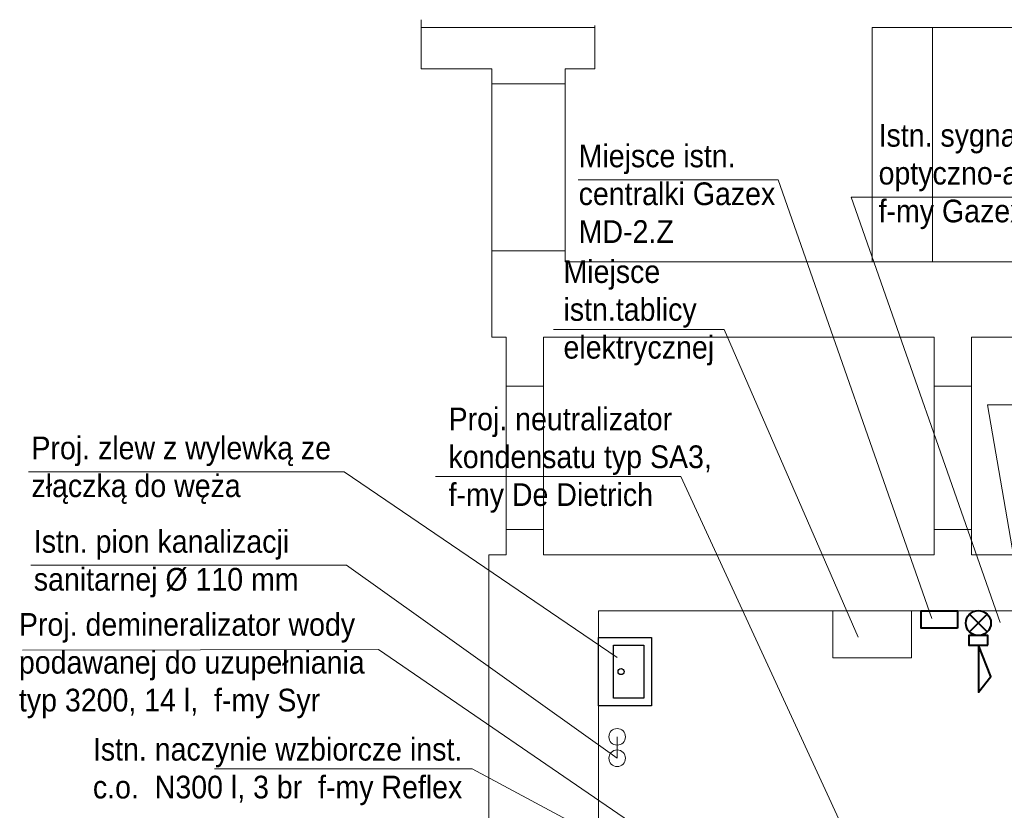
# Model space of a CAD drawing. Header units: millimetres. Extents: x -26820 to -12632, y -5851 to 1958.
# Tile 19 of 95: x -18889 to -18238, y -4587 to -4065. Entities that reach past the tile are written whole.
import ezdxf

# ---------------------------------------------------------------- set-up
doc = ezdxf.new("R2010")
doc.units = ezdxf.units.MM
doc.linetypes.add('DASHED', pattern=[181.05, 120.7, -60.35])
doc.layers.add('-1_00$0$PT-POZ-1_02122022$0$XPIW-SCN', color=8, linetype='Continuous')
for name, color, linetype, lineweight in [('A-INW-SC', 30, 'Continuous', 13), ('INST_KOTŁOWNIA', 22, 'Continuous', 60), ('ściany', 84, 'Continuous', 35)]:
    doc.layers.add(name, color=color, linetype=linetype, lineweight=lineweight)
doc.styles.get("Standard").update_dxf_attribs({"font": 'arial.ttf'})

msp = doc.modelspace()

# ---------------------------------------------------------------- linework, layer by layer
at = {"layer": '-1_00$0$PT-POZ-1_02122022$0$XPIW-SCN', "color": 7, "linetype": 'Continuous', "ltscale": 7.9e-05}
for points in [[(-18471.13, -4517.9), (-18506.13, -4517.9), (-18506.13, -4472.9), (-18471.13, -4472.9)], [(-18476.13, -4512.9), (-18496.13, -4512.9), (-18496.13, -4477.9), (-18476.13, -4477.9)]]:
    msp.add_lwpolyline(points, close=True, dxfattribs=at)
msp.add_circle((-18491.13, -4495.4), 2, dxfattribs=at)
at = {"color": 7, "lineweight": 15}
for p, q in [((-18519.46, -4170.46), (-18387.24, -4170.46)), ((-18387.24, -4170.46), (-18285.74, -4460.2)), ((-18338.92, -4181.76), (-18198.59, -4181.76)), ((-18338.92, -4181.76), (-18240.46, -4462.82)), ((-18535.91, -4269.32), (-18423.07, -4269.32)), ((-18423.07, -4269.32), (-18334.36, -4472.52)), ((-18248.99, -4319.11), (-18135.94, -4319.11)), ((-18248.99, -4319.11), (-18223.98, -4463.3)), ((-18882.95, -4363.32), (-18674.22, -4363.32)), ((-18674.22, -4363.32), (-18493.72, -4486.03)), ((-18613.82, -4366.44), (-18451.63, -4366.44)), ((-18451.63, -4366.44), (-18325.22, -4640.58)), ((-18881.37, -4425.13), (-18672.64, -4425.13)), ((-18672.64, -4425.13), (-18493.72, -4552.68)), ((-18886.73, -4481.15), (-18651.5, -4480.75)), ((-18651.5, -4480.75), (-18477.22, -4600.12)), ((-18759.88, -4559.6), (-18589.65, -4559.6)), ((-18589.65, -4559.6), (-18406.86, -4657.39))]:
    msp.add_line(p, q, dxfattribs=at)
at = {"layer": 'A-INW-SC', "color": 7}
for p, q in [((-18623.26, -4096.93), (-18623.26, -4064.54)), ((-18508.51, -4069.59), (-18623.26, -4069.59)), ((-18508.51, -4096.93), (-18508.51, -4068.34)), ((-17890.1, -4069.59), (-18325.2, -4069.59)), ((-18325.09, -4069.59), (-18325.09, -4224.47)), ((-18285.2, -4069.59), (-18285.2, -4224.47)), ((-18576.6, -4096.93), (-18623.26, -4096.93)), ((-18576.6, -4274.32), (-18576.6, -4096.93)), ((-18508.51, -4096.93), (-18528.03, -4096.93)), ((-18528.03, -4224.47), (-18528.03, -4096.93)), ((-18528.03, -4106.96), (-18576.6, -4106.96)), ((-18528.03, -4217.21), (-18576.6, -4217.21)), ((-17963.13, -4224.47), (-18528.03, -4224.47)), ((-18567.09, -4274.32), (-18576.6, -4274.32)), ((-18567.09, -4418.18), (-18567.09, -4274.32)), ((-18284.14, -4274.32), (-18542.34, -4274.32)), ((-18542.34, -4274.32), (-18542.34, -4418.18)), ((-18284.14, -4418.18), (-18284.14, -4274.32)), ((-17963.13, -4274.32), (-18259.39, -4274.32)), ((-18259.39, -4274.32), (-18259.39, -4418.18)), ((-18542.34, -4306.75), (-18567.09, -4306.75)), ((-18259.39, -4306.75), (-18284.14, -4306.75)), ((-18542.34, -4401.56), (-18567.09, -4401.56)), ((-18259.39, -4401.56), (-18284.14, -4401.56)), ((-18567.09, -4418.18), (-18578.46, -4418.18)), ((-18578.46, -4418.18), (-18578.46, -5285.73)), ((-18284.14, -4418.18), (-18542.34, -4418.18)), ((-17963.13, -4418.18), (-18259.39, -4418.18)), ((-17963.13, -4455.18), (-18506.13, -4455.18)), ((-18506.13, -4455.18), (-18506.13, -4617.18)), ((-18351.13, -4455.18), (-18351.13, -4486.18)), ((-18299.13, -4455.18), (-18299.13, -4486.18)), ((-18299.13, -4486.18), (-18351.13, -4486.18)), ((-18493.72, -4538.5), (-18493.72, -4552.68))]:
    msp.add_line(p, q, dxfattribs=at)
for centre in [(-18493.72, -4538.5), (-18493.72, -4552.68)]:
    msp.add_circle(centre, 5.5, dxfattribs=at)
at = {"layer": 'INST_KOTŁOWNIA', "color": 1, "linetype": 'Continuous', "lineweight": 40, "ltscale": 0.6, "true_color": 0xf90606}
for p, q in [((-18249.07, -4469.19), (-18260.79, -4457.47)), ((-18249.07, -4457.47), (-18260.79, -4469.19))]:
    msp.add_line(p, q, dxfattribs=at)
for points in [[(-18268.75, -4466.68), (-18292.75, -4466.68), (-18292.75, -4455.18), (-18268.75, -4455.18)], [(-18248.72, -4477.83), (-18248.72, -4471.62), (-18261.15, -4471.62), (-18261.15, -4477.83)], [(-18254.93, -4477.83), (-18254.93, -4508.91), (-18246.64, -4498.55)]]:
    msp.add_lwpolyline(points, close=True, dxfattribs=at)
msp.add_circle((-18254.93, -4463.33), 8.29, dxfattribs=at)

# ---------------------------------------------------------------- texts
at = {"layer": 'ściany', "color": 7, "linetype": 'DASHED', "char_height": 15, "attachment_point": 1}
for s, width, insert in [('{\\W0.9;Istn. sygnalizator optyczno-akustyczny  f-my Gazex}', 182.6311, (-18320.9, -4133.46)), ('{\\W0.9;Miejsce istn. centralki Gazex\\PMD-2.Z}', 132.7188, (-18519.17, -4147.07)), ('{\\W0.9;Miejsce istn.tablicy elektrycznej }', 112.4757, (-18529.2, -4223.53)), ('{\\W0.9;Proj. neutralizator kondensatu typ SA3, f-my De Dietrich}', 181.4029, (-18605.17, -4320.89)), ('{\\W0.9;Proj. zlew z wylewką ze złączką do węża}', 245.344, (-18880.92, -4340.04)), ('{\\W0.9;Istn. pion kanalizacji sanitarnej %%C 110 mm }', 245.344, (-18879.34, -4401.85)), ('{\\W0.9;Proj. demineralizator wody \\Ppodawanej do uzupełniania \\Ptyp 3200, 14 l,  f-my Syr}', 280.1145, (-18889.18, -4456.71)), ('{\\W0.9;Istn. naczynie wzbiorcze inst. \\Pc.o.  N300 l, 3 br  f-my Reflex}', 281.7454, (-18840.28, -4539.19))]:
    msp.add_mtext_dynamic_manual_height_columns(s, width=width, gutter_width=0.625, heights=[0], dxfattribs=dict(at, insert=insert))

doc.saveas('drawing.dxf')
